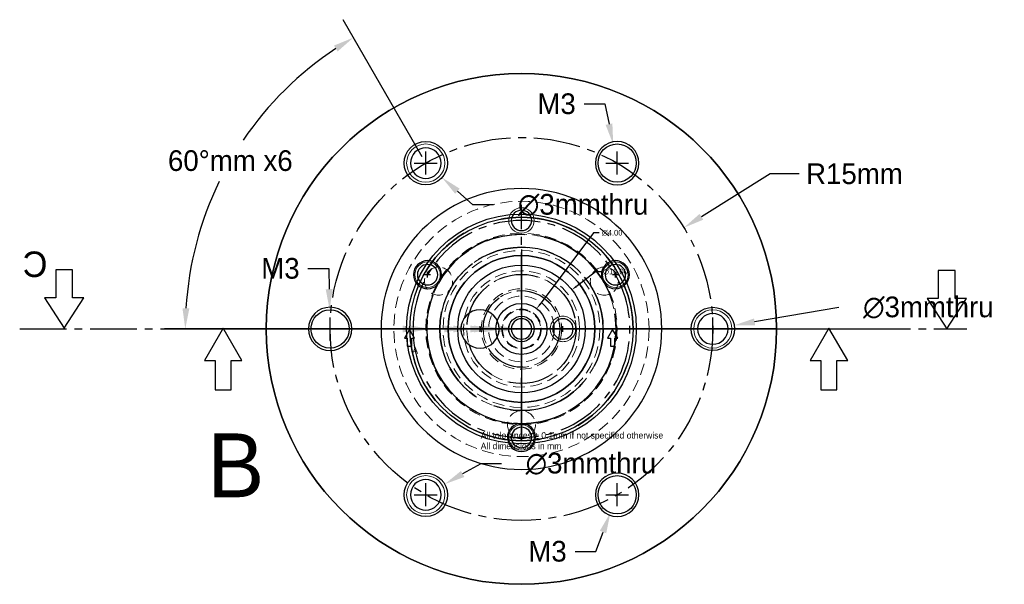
# Model space of a CAD drawing. Header units: inches. Extents: x 60.7 to 137.8, y -20 to 24.2.
import ezdxf

# ---------------------------------------------------------------- set-up
doc = ezdxf.new("R2010")
doc.units = ezdxf.units.IN
doc.header["$LTSCALE"] = 24.5
doc.header["$MEASUREMENT"] = 0
for name, pattern in [('CENTER2', [1.125, 0.75, -0.125, 0.125, -0.125]), ('HIDDEN', [0.375, 0.25, -0.125]), ('HIDDEN2', [0.1875, 0.125, -0.0625])]:
    doc.linetypes.add(name, pattern=pattern)
for name, color, linetype in [('core sect-HAT', 7, 'Continuous'), ('core sect-HID', 7, 'HIDDEN2'), ('core sect-VIS', 7, 'Continuous'), ('core top-DIM', 6, 'Continuous'), ('core top-HID', 7, 'HIDDEN2'), ('core top-SYM', 251, 'CENTER2'), ('core top-VIS', 7, 'Continuous'), ('x cover b-sym', 251, 'CENTER2'), ('x cover b-VIS', 7, 'Continuous'), ('x cover-HID', 7, 'HIDDEN2'), ('x cover-VIS', 7, 'Continuous'), ('x house b-HID', 7, 'HIDDEN'), ('x house b-SYM', 251, 'CENTER2'), ('x house b-VIS', 7, 'Continuous'), ('x house f-DIM', 6, 'Continuous'), ('x house f-HID', 7, 'HIDDEN2'), ('x house f-SYM', 251, 'CENTER2'), ('x house f-VIS', 7, 'Continuous'), ('x house s-HAT', 7, 'Continuous'), ('x house s-HID', 7, 'HIDDEN2'), ('x house s-SYM', 251, 'CENTER2'), ('x house s-VIS', 7, 'Continuous'), ('x house top-DIM', 6, 'Continuous'), ('x house top-HID', 7, 'HIDDEN2'), ('x house top-VIS', 7, 'Continuous'), ('y assy s-DIM', 6, 'Continuous'), ('y assy s-HAT', 7, 'Continuous'), ('y assy s-HID', 7, 'HIDDEN2'), ('y assy s-SYM', 251, 'CENTER2'), ('y assy s-VIS', 7, 'Continuous'), ('y assy top-DIM', 6, 'Continuous'), ('y assy top-SYM', 251, 'CENTER2'), ('y assy top-VIS', 7, 'Continuous')]:
    doc.layers.add(name, color=color, linetype=linetype)
doc.layers.add('y assy top-HID', color=7, linetype='HIDDEN2', lineweight=5)
doc.dimstyles.get("Standard").update_dxf_attribs({"dimscale": 2.45, "dimtxt": 0.18, "dimasz": 0.18, "dimexe": 0.18, "dimexo": 0.0625, "dimgap": 0.09, "dimtad": 0, "dimtih": 1, "dimtoh": 1, "dimzin": 0, "dimdsep": 46, "dimtxsty": 'Standard', "dimcen": 0.1, "dimadec": 0, "dimazin": 0, "dimtfac": 1, "dimtofl": 0, "dimtmove": 0, "dimatfit": 3, "dimfxl": 0, "dimtolj": 1, "dimtzin": 0, "dimarcsym": 0})
doc.dimstyles.new('Standard 2', dxfattribs={"dimscale": 9, "dimtxt": 0.18, "dimasz": 0.18, "dimexe": 0.18, "dimexo": 0.0625, "dimgap": 0.09, "dimtad": 0, "dimtih": 1, "dimtoh": 1, "dimdec": 0, "dimzin": 0, "dimdsep": 46, "dimtxsty": 'Standard', "dimcen": 0.1, "dimadec": 0, "dimazin": 0, "dimtfac": 1, "dimtdec": 0, "dimtofl": 0, "dimtmove": 0, "dimatfit": 3, "dimfxl": 0, "dimtolj": 1, "dimtzin": 0, "dimarcsym": 0})

# ---------------------------------------------------------------- blocks, each defined once
blk = doc.blocks.new('*D14')
at = {"layer": 'core top-DIM', "color": 0, "lineweight": -2}
for p, q in [((105.79, 4.483), (104.302, 3.331)), ((106.231, 4.483), (105.79, 4.483)), ((100, -0.245), (100, 0.245)), ((99.755, 0), (100.245, 0))]:
    blk.add_line(p, q, dxfattribs=at)
at = {"layer": 'core top-DIM', "color": 0}
blk.add_solid([(104.257, 3.389), (104.347, 3.273), (103.954, 3.061)], dxfattribs=at)
at = {"layer": 'Defpoints', "color": 0}
for p in [(103.954, 3.061), (96.046, -3.061)]:
    blk.add_point(p, dxfattribs=at)
at = {"layer": 'core top-DIM', "color": 0, "insert": (107.37, 4.483), "char_height": 0.441, "attachment_point": 5}
blk.add_mtext('\\A1;∅10.00', dxfattribs=at)
blk = doc.blocks.new('*D15')
at = {"layer": 'core top-DIM', "color": 0, "lineweight": -2}
for p, q in [((105.642, 7.526), (101.464, 1.953)), ((106.083, 7.526), (105.642, 7.526)), ((100, -0.245), (100, 0.245)), ((99.755, 0), (100.245, 0))]:
    blk.add_line(p, q, dxfattribs=at)
at = {"layer": 'core top-DIM', "color": 0}
blk.add_solid([(101.405, 1.997), (101.523, 1.909), (101.2, 1.6)], dxfattribs=at)
at = {"layer": 'Defpoints', "color": 0}
for p in [(101.2, 1.6), (98.8, -1.6)]:
    blk.add_point(p, dxfattribs=at)
at = {"layer": 'core top-DIM', "color": 0, "insert": (107.112, 7.526), "char_height": 0.441, "attachment_point": 5}
blk.add_mtext('\\A1;∅4.00', dxfattribs=at)
blk = doc.blocks.new('gefbwy')
at = {"color": 0, "linetype": 'ByBlock'}
blk.add_lwpolyline([(0, -2.2), (0.6, -2.2), (0.6, 0), (1.4, 0), (0, 2.4), (-1.4, 0), (-0.6, 0), (-0.6, -2.2)], close=True, dxfattribs=at)
blk = doc.blocks.new('*D34')
at = {"layer": 'Defpoints', "color": 0}
for p in [(112.731, 7.932), (100, 0)]:
    blk.add_point(p, dxfattribs=at)
at = {"layer": 'x house top-DIM', "color": 0, "lineweight": -2}
for p, q in [((119.498, 12.147), (114.106, 8.788)), ((121.778, 12.147), (119.498, 12.147)), ((100, -0.9), (100, 0.9)), ((99.1, 0), (100.9, 0))]:
    blk.add_line(p, q, dxfattribs=at)
at = {"layer": 'x house top-DIM', "color": 0}
blk.add_solid([(113.964, 9.017), (114.249, 8.559), (112.731, 7.932)], dxfattribs=at)
at = {"layer": 'x house top-DIM', "color": 0, "insert": (126.098, 12.147), "char_height": 1.62, "attachment_point": 5}
blk.add_mtext('\\A1;R15mm', dxfattribs=at)
blk = doc.blocks.new('*D35')
at = {"layer": 'Defpoints', "color": 0}
for p in [(79.814, 16.938), (92.5, 12.99), (85, 0), (100, 0)]:
    blk.add_point(p, dxfattribs=at)
at = {"layer": 'x house top-DIM', "color": 0, "lineweight": -2}
for p, q in [((92.219, 13.478), (86.015, 24.223)), ((84.438, 0), (72.029, 0))]:
    blk.add_line(p, q, dxfattribs=at)
for start, end in [(123.52301, 145.8419), (153.99041, 176.47699)]:
    blk.add_arc((100, 0), 26.351, start, end, dxfattribs=at)
at = {"layer": 'x house top-DIM', "color": 0}
for points in [[(85.305, 22.197), (85.589, 21.738), (86.825, 22.82)], [(73.969, 1.611), (73.429, 1.628), (73.649, 0)]]:
    blk.add_solid(points, dxfattribs=at)
at = {"layer": 'x house top-DIM', "color": 0, "insert": (77.18, 13.175), "char_height": 1.62, "attachment_point": 5}
blk.add_mtext('\\A1;60°mm x6', dxfattribs=at)
blk = doc.blocks.new('*D36')
at = {"layer": 'Defpoints', "color": 0}
for p in [(93.98, -12.155), (91.02, -13.826)]:
    blk.add_point(p, dxfattribs=at)
at = {"layer": 'x house top-DIM', "color": 0, "lineweight": -2}
for p, q in [((96.802, -10.562), (95.391, -11.358)), ((98.422, -10.562), (96.802, -10.562)), ((92.5, -13.89), (92.5, -12.09)), ((91.6, -12.99), (93.4, -12.99))]:
    blk.add_line(p, q, dxfattribs=at)
at = {"layer": 'x house top-DIM', "color": 0}
blk.add_solid([(95.258, -11.123), (95.524, -11.594), (93.98, -12.155)], dxfattribs=at)
at = {"layer": 'x house top-DIM', "color": 0, "insert": (105.442, -10.562), "char_height": 1.62, "attachment_point": 5}
blk.add_mtext('\\A1;∅3mmthru', dxfattribs=at)
blk = doc.blocks.new('*D37')
at = {"layer": 'Defpoints', "color": 0}
for p in [(116.676, 0.284), (113.324, -0.284)]:
    blk.add_point(p, dxfattribs=at)
at = {"layer": 'x house top-DIM', "color": 0, "lineweight": -2}
for p, q in [((124.874, 1.674), (118.273, 0.555)), ((115, -0.9), (115, 0.9)), ((114.1, 0), (115.9, 0))]:
    blk.add_line(p, q, dxfattribs=at)
at = {"layer": 'x house top-DIM', "color": 0}
blk.add_solid([(118.228, 0.821), (118.318, 0.289), (116.676, 0.284)], dxfattribs=at)
at = {"layer": 'x house top-DIM', "color": 0, "insert": (131.894, 1.674), "char_height": 1.62, "attachment_point": 5}
blk.add_mtext('\\A1;∅3mmthru', dxfattribs=at)
blk = doc.blocks.new('*D38')
at = {"layer": 'Defpoints', "color": 0}
for p in [(91.229, 14.119), (93.771, 11.862)]:
    blk.add_point(p, dxfattribs=at)
at = {"layer": 'x house top-DIM', "color": 0, "lineweight": -2}
for p, q in [((92.5, 12.09), (92.5, 13.89)), ((91.6, 12.99), (93.4, 12.99)), ((96.195, 9.711), (94.983, 10.787)), ((97.815, 9.711), (96.195, 9.711))]:
    blk.add_line(p, q, dxfattribs=at)
at = {"layer": 'x house top-DIM', "color": 0}
blk.add_solid([(95.162, 10.989), (94.804, 10.585), (93.771, 11.862)], dxfattribs=at)
at = {"layer": 'x house top-DIM', "color": 0, "insert": (104.835, 9.711), "char_height": 1.62, "attachment_point": 5}
blk.add_mtext('\\A1;∅3mmthru', dxfattribs=at)
blk = doc.blocks.new('*D39')
at = {"layer": 'Defpoints', "color": 0}
for p in [(84.965, 1.5), (85.035, -1.5)]:
    blk.add_point(p, dxfattribs=at)
at = {"layer": 'x house top-DIM', "color": 0, "lineweight": -2}
for p, q in [((83.268, 4.739), (84.888, 4.739)), ((84.888, 4.739), (84.926, 3.119)), ((85, -0.9), (85, 0.9)), ((84.1, 0), (85.9, 0))]:
    blk.add_line(p, q, dxfattribs=at)
at = {"layer": 'x house top-DIM', "color": 0}
blk.add_solid([(85.196, 3.126), (84.656, 3.113), (84.965, 1.5)], dxfattribs=at)
at = {"layer": 'x house top-DIM', "color": 0, "insert": (81.108, 4.739), "char_height": 1.62, "attachment_point": 5}
blk.add_mtext('\\A1;M3', dxfattribs=at)
blk = doc.blocks.new('*D40')
at = {"layer": 'Defpoints', "color": 0}
for p in [(108.031, -11.588), (106.969, -14.393)]:
    blk.add_point(p, dxfattribs=at)
at = {"layer": 'x house top-DIM', "color": 0, "lineweight": -2}
for p, q in [((107.5, -13.89), (107.5, -12.09)), ((106.6, -12.99), (108.4, -12.99)), ((105.821, -17.423), (106.395, -15.908)), ((104.201, -17.423), (105.821, -17.423))]:
    blk.add_line(p, q, dxfattribs=at)
at = {"layer": 'x house top-DIM', "color": 0}
blk.add_solid([(106.142, -15.812), (106.647, -16.004), (106.969, -14.393)], dxfattribs=at)
at = {"layer": 'x house top-DIM', "color": 0, "insert": (102.041, -17.423), "char_height": 1.62, "attachment_point": 5}
blk.add_mtext('\\A1;M3', dxfattribs=at)
blk = doc.blocks.new('*D41')
at = {"layer": 'Defpoints', "color": 0}
for p in [(107.193, 14.459), (107.807, 11.522)]:
    blk.add_point(p, dxfattribs=at)
at = {"layer": 'x house top-DIM', "color": 0, "lineweight": -2}
for p, q in [((104.91, 17.63), (106.53, 17.63)), ((106.53, 17.63), (106.861, 16.044)), ((107.5, 12.09), (107.5, 13.89)), ((106.6, 12.99), (108.4, 12.99))]:
    blk.add_line(p, q, dxfattribs=at)
at = {"layer": 'x house top-DIM', "color": 0}
blk.add_solid([(107.125, 16.1), (106.597, 15.989), (107.193, 14.459)], dxfattribs=at)
at = {"layer": 'x house top-DIM', "color": 0, "insert": (102.75, 17.63), "char_height": 1.62, "attachment_point": 5}
blk.add_mtext('\\A1;M3', dxfattribs=at)

msp = doc.modelspace()

# ---------------------------------------------------------------- hatches: boundary and pattern name
at = {"layer": 'core sect-HAT', "extrusion": (0, -1, 0)}
h = msp.add_hatch(dxfattribs=at)
h.set_pattern_fill('ANSI31', color=256, scale=2.45, angle=15, style=0)
h.set_pattern_definition([(60, (91.2715, 0), (-0.2652203, 0.153125), [])])
h.paths.add_polyline_path([(102, 98), (103, 97), (103, 80), (105, 80), (105, 97.278), (104.278, 98), (105, 98.723), (105, 100), (102, 100)])
h.paths.add_polyline_path([(97, 97), (98, 98), (98, 100), (95, 100), (95, 98.723), (95.722, 98), (95, 97.278), (95, 80), (97, 80)])
at = {"layer": 'x house f-VIS', "extrusion": (0, -1, 0)}
h = msp.add_hatch(dxfattribs=at)
h.set_pattern_fill('ANSI31', color=256, scale=4, style=0)
h.paths.add_polyline_path([(103.049, 52), (103.049, 52.301), (103.466, 52.777), (103.526, 53.194), (103.526, 53.789), (103.049, 54.325), (102.811, 55.099), (102.871, 55.754), (103.228, 56.825), (103.228, 57.718), (103.109, 58.73), (102.454, 59.147), (101.203, 59.385), (99.059, 59.385), (98.166, 58.968), (97.57, 58.314), (97.451, 57.837), (97.57, 57.361), (97.868, 56.408), (97.868, 55.932), (97.69, 55.456), (97.392, 54.98), (97.154, 53.968), (97.094, 53.61), (97.094, 52.896), (97.213, 52.301), (97.213, 52), (99.2, 52), (99.2, 57), (100, 58), (100.8, 57), (100.8, 52)])
at = {"layer": 'x house s-HAT', "extrusion": (-6.14643e-17, -1, -6.72082e-31)}
h = msp.add_hatch(dxfattribs=at)
h.set_pattern_fill('ANSI31', color=256, scale=4, style=0)
h.paths.add_polyline_path([(83.5, 52), (83.5, 60), (80, 60), (80, 52)])
h.paths.add_polyline_path([(106.399, 97.69), (105.75, 97.041), (105.75, 52), (113.3, 52), (113.3, 60), (108.75, 60), (108.75, 93.671), (107.421, 95), (108.75, 96.329), (108.75, 100), (105.75, 100), (105.75, 98.339)])
h.paths.add_polyline_path([(116.7, 60), (116.7, 52), (120, 52), (120, 60)])
h.paths.add_polyline_path([(94.25, 97.041), (93.601, 97.69), (94.25, 98.339), (94.25, 100), (91.25, 100), (91.25, 96.329), (92.579, 95), (91.25, 93.671), (91.25, 60), (86.5, 60), (86.5, 52), (94.25, 52)])
at = {"layer": 'x house s-HAT', "extrusion": (0, -1, 0)}
h = msp.add_hatch(dxfattribs=at)
h.set_pattern_fill('ANSI31', color=256, scale=4, style=0)
h.paths.add_polyline_path([(86.194, 60), (86.5, 60), (86.5, 52), (86.194, 52)])
h.paths.add_polyline_path([(83.8, 52), (83.8, 60), (83.5, 60), (83.5, 52)])
at = {"layer": 'y assy s-HAT', "extrusion": (-4.00288e-16, -1, 2.56567e-30)}
h = msp.add_hatch(dxfattribs=at)
h.set_pattern_fill('ANSI31', color=256, scale=4, style=0)
h.set_pattern_definition([(45, (74.98975, 1e-43), (-0.3535534, 0.3535534), [])])
h.paths.add_polyline_path([(93.601, 97.69), (94.25, 98.339), (94.25, 100), (91.25, 100), (91.25, 96.329), (92.579, 95), (91.25, 93.671), (91.25, 60), (86.5, 60), (86.5, 52), (94.25, 52), (94.25, 97.041)])
h.paths.add_polyline_path([(105.75, 98.339), (106.399, 97.69), (105.75, 97.041), (105.75, 52), (113.3, 52), (113.3, 60), (108.75, 60), (108.75, 93.671), (107.421, 95), (108.75, 96.329), (108.75, 100), (105.75, 100)])
h.paths.add_polyline_path([(116.7, 60), (116.7, 52), (120, 52), (120, 60)])
h.paths.add_polyline_path([(80, 60), (80, 52), (83.5, 52), (83.5, 60)])
h = msp.add_hatch(dxfattribs=at)
h.set_pattern_fill('ANSI31', color=256, scale=4, angle=90, style=0)
h.set_pattern_definition([(135, (74.98975, 1e-43), (-0.3535534, -0.3535534), [])])
h.paths.add_polyline_path([(95.25, 50), (89, 50), (89, 45), (95.25, 45)])
h.paths.add_polyline_path([(98.25, 50), (98.25, 45), (99, 45), (99, 50)])
h.paths.add_polyline_path([(101, 50), (101, 45), (102.25, 45), (102.25, 50)])
h.paths.add_polyline_path([(111, 50), (104.25, 50), (104.25, 45), (111, 45)])
h = msp.add_hatch(dxfattribs=at)
h.set_pattern_fill('ANSI31', color=256, scale=2.45, angle=15, style=0)
h.set_pattern_definition([(60, (74.98975, 1e-43), (-0.2652203, 0.153125), [])])
h.paths.add_polyline_path([(98, 98), (98, 100), (95, 100), (95, 98.723), (95.722, 98), (95, 97.278), (95, 80), (97, 80), (97, 97)])
h.paths.add_polyline_path([(102, 100), (102, 98), (103, 97), (103, 80), (105, 80), (105, 97.278), (104.278, 98), (105, 98.723), (105, 100)])
h = msp.add_hatch(dxfattribs=at)
h.set_pattern_fill('ANSI31', color=256, scale=2.45, angle=60, style=0)
h.set_pattern_definition([(105, (74.98975, 1e-43), (-0.2958148, -0.0792633), [])])
h.paths.add_polyline_path([(97, 80), (95, 80), (95, 60), (98, 60), (98, 62), (97, 63)])
h.paths.add_polyline_path([(105, 80), (103, 80), (103, 63), (102, 62), (102, 60), (105, 60)])
h = msp.add_hatch(color=2, dxfattribs=at)
h.paths.add_polyline_path([(97, 82), (98.5, 82), (98.5, 96), (97, 96)])
h.paths.add_polyline_path([(101.5, 82), (103, 82), (103, 96), (101.5, 96)])
h.paths.add_polyline_path([(103, 78), (101.5, 78), (101.5, 64), (103, 64)])
h.paths.add_polyline_path([(98.5, 78), (97, 78), (97, 64), (98.5, 64)], flags=0)
h.paths.add_polyline_path([(98.5, 78), (97, 78), (97, 64), (98.5, 64)], flags=0)
h.paths.add_polyline_path([(98.5, 78), (97, 78), (97, 64), (98.5, 64)], flags=0)
h.paths.add_polyline_path([(98.5, 78), (97, 78), (97, 64), (98.5, 64)], flags=0)
h.paths.add_polyline_path([(98.5, 78), (97, 78), (97, 64), (98.5, 64)], flags=0)
h.paths.add_polyline_path([(98.5, 78), (97, 78), (97, 64), (98.5, 64)], flags=0)
h.paths.add_polyline_path([(98.5, 78), (97, 78), (97, 64), (98.5, 64)])
h.paths.add_polyline_path([(98.5, 78), (97, 78), (97, 64), (98.5, 64)], flags=16)
h.paths.add_polyline_path([(98.5, 78), (97, 78), (97, 64), (98.5, 64)], flags=0)
h.paths.add_polyline_path([(98.5, 78), (97, 78), (97, 64), (98.5, 64)], flags=0)
h.paths.add_polyline_path([(98.5, 78), (97, 78), (97, 64), (98.5, 64)], flags=0)
h.paths.add_polyline_path([(98.5, 78), (97, 78), (97, 64), (98.5, 64)], flags=0)
h.paths.add_polyline_path([(98.5, 78), (97, 78), (97, 64), (98.5, 64)], flags=0)
h.paths.add_polyline_path([(98.5, 78), (97, 78), (97, 64), (98.5, 64)], flags=0)
edge = h.paths.add_edge_path()
edge.add_line((97, 80), (97, 97))
h = msp.add_hatch(dxfattribs=at)
h.set_pattern_fill('ANSI37', color=246, scale=2, style=0)
h.set_pattern_definition([(45, (74.98975, 1e-43), (-0.1767767, 0.1767767), []), (135, (74.98975, 1e-43), (-0.1767767, -0.1767767), [])])
edge = h.paths.add_edge_path()
edge.add_arc((101.782, 80), 0.793, 0, 360)
edge = h.paths.add_edge_path()
edge.add_arc((98.218, 80), 0.793, 0, 360)
h = msp.add_hatch(dxfattribs=at)
h.set_pattern_fill('HONEY', color=22, style=0)
h.set_pattern_definition([(9e-60, (74.98975, 1e-43), (0.1875, 0.10825317), [0.125, -0.25]), (120, (74.98975, 1e-43), (-0.1875, 0.10825318), [0.125, -0.25]), (60, (74.98975, 1e-43), (4e-10, 0.21650635), [-0.25, 0.125])])
h.paths.add_polyline_path([(99, 100), (99, 98), (98, 98), (98, 100)])
h.paths.add_polyline_path([(101, 100), (101, 98), (102, 98), (102, 100)])

# ---------------------------------------------------------------- linework, layer by layer
at = {"layer": 'core sect-HID'}
for p, q in [((95, 0, 97.278), (105, 0, 97.278)), ((105, 0, 98.723), (95, 0, 98.723)), ((104.278, 0, 98), (95.722, 0, 98))]:
    msp.add_line(p, q, dxfattribs=at)
at = {"layer": 'core sect-VIS'}
for p, q in [((98, 0, 100), (95, 0, 100)), ((95, 0, 100), (95, 0, 98.723)), ((95, 0, 98.723), (95.722, 0, 98)), ((95.722, 0, 98), (95, 0, 97.278)), ((95, 0, 97.278), (95, 0, 80)), ((95, 0, 80), (97, 0, 80)), ((97, 0, 97), (98, 0, 98)), ((97, 0, 80), (97, 0, 97)), ((103, 0, 80), (97, 0, 80)), ((103, 0, 97), (97, 0, 97)), ((98, 0, 98), (98, 0, 100)), ((102, 0, 98), (98, 0, 98)), ((102, 0, 100), (98, 0, 100)), ((102, 0, 98), (103, 0, 97)), ((105, 0, 100), (102, 0, 100)), ((102, 0, 100), (102, 0, 98)), ((103, 0, 97), (103, 0, 80)), ((103, 0, 80), (105, 0, 80)), ((105, 0, 97.278), (104.278, 0, 98)), ((104.278, 0, 98), (105, 0, 98.723)), ((105, 0, 80), (105, 0, 97.278)), ((105, 0, 98.723), (105, 0, 100))]:
    msp.add_line(p, q, dxfattribs=at)
at = {"layer": 'core top-HID'}
for radius in [4.278, 3]:
    msp.add_circle((100, 0), radius, dxfattribs=at)
at = {"layer": 'core top-SYM', "ltscale": 0.2}
for p, q in [((100, 6.219), (100, -7.091)), ((89.93, 0), (109.007, 0))]:
    msp.add_line(p, q, dxfattribs=at)
at = {"layer": 'core top-VIS'}
for radius in [5, 2]:
    msp.add_circle((100, 0), radius, dxfattribs=at)
at = {"layer": 'x cover b-sym', "ltscale": 0.2, "extrusion": (0, 0, -1)}
for p, q in [((100, -8.72), (100, 9.733)), ((105.737, 0, 50), (94.111, 0, 50))]:
    msp.add_line(p, q, dxfattribs=at)
at = {"layer": 'x cover b-sym', "extrusion": (0, 0, -1)}
for p, q in [((92.859, 4.25), (92.418, 4.25)), ((92.639, 4.03), (92.639, 4.47)), ((107.582, 4.25), (107.141, 4.25)), ((107.361, 4.03), (107.361, 4.47)), ((96.971, 0, 50), (96.529, 0, 50)), ((96.75, -0.22, 50), (96.75, 0.221, 50)), ((100.221, 0, 50), (99.779, 0, 50)), ((100, -0.22, 50), (100, 0.221, 50)), ((103.471, 0, 50), (103.029, 0, 50)), ((103.25, -0.22, 50), (103.25, 0.221, 50)), ((100, -8.72), (100, -8.279)), ((100.221, -8.5), (99.779, -8.5))]:
    msp.add_line(p, q, dxfattribs=at)
at = {"layer": 'x cover b-sym', "ltscale": 0.2, "extrusion": (0, 0, -1)}
msp.add_circle((-100, 0), 8.5, dxfattribs=at)
at = {"layer": 'x cover b-VIS', "extrusion": (0, 0, -1)}
for centre, radius in [((-100, 0), 11), ((-100, 8.5), 0.8), ((-92.639, 4.25), 1.1), ((-107.361, 4.25), 1.1), ((-96.75, 0), 1.5), ((-100, 0), 0.8), ((-103.25, 0), 0.8), ((-100, -8.5), 1.1)]:
    msp.add_circle(centre, radius, dxfattribs=at)
at = {"layer": 'x cover b-VIS', "lineweight": 13, "extrusion": (0, 0, -1)}
for centre in [(-100, 8.5), (-100, 0), (-103.25, 0)]:
    msp.add_circle(centre, 1, dxfattribs=at)
at = {"layer": 'x cover-HID'}
for p, q in [((91.539, 0, 45), (91.539, 0, 50)), ((93.739, 0, 45), (93.739, 0, 50)), ((95.75, 0, 50), (95.75, 0, 45)), ((97.75, 0, 50), (97.75, 0, 45)), ((98.9, 0, 45), (98.9, 0, 50)), ((99, 0, 50), (99, 0, 45)), ((101, 0, 50), (101, 0, 45)), ((101.1, 0, 45), (101.1, 0, 50)), ((101.75, 0, 50), (101.75, 0, 45)), ((104.75, 0, 50), (104.75, 0, 45)), ((106.261, 0, 45), (106.261, 0, 50)), ((108.461, 0, 45), (108.461, 0, 50))]:
    msp.add_line(p, q, dxfattribs=at)
at = {"layer": 'x cover-VIS'}
for p, q in [((89, 0, 45), (111, 0, 45)), ((111, 0, 50), (89, 0, 50)), ((89, 0, 50), (89, 0, 45)), ((111, 0, 50), (111, 0, 45))]:
    msp.add_line(p, q, dxfattribs=at)
at = {"layer": 'x house b-HID', "extrusion": (0, 0, -1)}
for radius in [8.75, 7.421, 6.399]:
    msp.add_circle((-100, 0), radius, dxfattribs=at)
at = {"layer": 'x house b-SYM', "ltscale": 0.2}
for p, q in [((100, 3.991), (100, -8.5)), ((60.67, 0), (134.917, 0))]:
    msp.add_line(p, q, dxfattribs=at)
msp.add_circle((100, 0), 15, dxfattribs=at)
at = {"layer": 'x house b-SYM', "ltscale": 0.2, "extrusion": (0, 0, -1)}
msp.add_circle((-100, 0), 8.5, dxfattribs=at)
at = {"layer": 'x house b-VIS', "extrusion": (0, 0, -1)}
for centre, radius in [((-100, 0), 20), ((-107.5, 12.99), 1.7), ((-92.5, 12.99), 1.2), ((-100, 0), 5.75), ((-85, 0), 1.7), ((-115, 0), 1.2), ((-107.5, -12.99), 1.7), ((-92.5, -12.99), 1.2)]:
    msp.add_circle(centre, radius, dxfattribs=at)
at = {"layer": 'x house b-VIS', "lineweight": 13, "extrusion": (0, 0, -1)}
for centre, radius in [((-92.5, 12.99), 1.5), ((-92.639, 4.25), 1), ((-107.361, 4.25), 1), ((-115, 0), 1.5), ((-100, -8.5), 1), ((-92.5, -12.99), 1.5)]:
    msp.add_circle(centre, radius, dxfattribs=at)
at = {"layer": 'x house b-VIS', "lineweight": 25, "extrusion": (0, 0, -1)}
for centre in [(-92.639, 4.25), (-107.361, 4.25), (-100, -8.5)]:
    msp.add_circle(centre, 0.8, dxfattribs=at)
at = {"layer": 'x house f-HID'}
for p, q in [((83.5, 0, 60), (83.5, 0, 52)), ((83.803, 0, 60), (83.803, 0, 52)), ((86.196, 0, 60), (86.196, 0, 52)), ((86.5, 0, 60), (86.5, 0, 52)), ((90.8, 0, 52), (90.8, 0, 60)), ((93.439, 0, 57), (91.839, 0, 57)), ((92.639, 0, 58), (91.839, 0, 57)), ((91.839, 0, 52), (91.839, 0, 57)), ((92.639, 0, 58), (93.439, 0, 57)), ((93.439, 0, 52), (93.439, 0, 57)), ((93.601, 0, 97.69), (106.399, 0, 97.69)), ((94.25, 0, 98.339), (93.601, 0, 97.69)), ((94.25, 0, 97.041), (93.601, 0, 97.69)), ((94.2, 0, 52), (94.2, 0, 60)), ((94.25, 0, 97.041), (105.75, 0, 97.041)), ((105.75, 0, 98.339), (94.25, 0, 98.339)), ((94.25, 0, 52), (94.25, 0, 97.041)), ((94.25, 0, 98.339), (94.25, 0, 100)), ((105.75, 0, 52), (105.75, 0, 97.041)), ((105.75, 0, 98.339), (105.75, 0, 100)), ((105.75, 0, 98.339), (106.399, 0, 97.69)), ((105.75, 0, 97.041), (106.399, 0, 97.69)), ((106, 0, 60), (106, 0, 52)), ((106.3, 0, 60), (106.3, 0, 52)), ((108.161, 0, 57), (106.561, 0, 57)), ((107.361, 0, 58), (106.561, 0, 57)), ((106.561, 0, 52), (106.561, 0, 57)), ((107.361, 0, 58), (108.161, 0, 57)), ((108.161, 0, 52), (108.161, 0, 57)), ((108.696, 0, 60), (108.696, 0, 52)), ((109, 0, 60), (109, 0, 52)), ((113.3, 0, 52), (113.3, 0, 60)), ((116.7, 0, 52), (116.7, 0, 60))]:
    msp.add_line(p, q, dxfattribs=at)
at = {"layer": 'x house f-HID', "lineweight": -3, "extrusion": (0, -1, 0)}
for points in [[(93.639, 52), (93.639, 56), (91.639, 56), (91.639, 52)], [(108.361, 52), (108.361, 56), (106.361, 56), (106.361, 52)]]:
    msp.add_lwpolyline(points, dxfattribs=at)
at = {"layer": 'x house f-SYM', "ltscale": 0.5, "extrusion": (0, -1, 0)}
msp.add_line((100, 0, 60.387), (100, 0, 101.271), dxfattribs=at)
at = {"layer": 'x house f-VIS'}
for p, q in [((80, 0, 52), (120, 0, 52)), ((80, 0, 60), (120, 0, 60)), ((80, 0, 52), (80, 0, 60)), ((91.25, 0, 100), (108.75, 0, 100)), ((108.75, 0, 93.671), (91.25, 0, 93.671)), ((91.25, 0, 96.329), (108.75, 0, 96.329)), ((91.25, 0, 60), (91.25, 0, 93.671)), ((91.25, 0, 96.329), (91.25, 0, 100)), ((92.579, 0, 95), (91.25, 0, 93.671)), ((92.579, 0, 95), (91.25, 0, 96.329)), ((92.579, 0, 95), (107.421, 0, 95)), ((100.8, 0, 57), (99.2, 0, 57)), ((100, 0, 58), (99.2, 0, 57)), ((99.2, 0, 52), (99.2, 0, 57)), ((100, 0, 58), (100.8, 0, 57)), ((100.8, 0, 52), (100.8, 0, 57)), ((107.421, 0, 95), (108.75, 0, 93.671)), ((107.421, 0, 95), (108.75, 0, 96.329)), ((108.75, 0, 60), (108.75, 0, 93.671)), ((108.75, 0, 96.329), (108.75, 0, 100)), ((120, 0, 52), (120, 0, 60))]:
    msp.add_line(p, q, dxfattribs=at)
at = {"layer": 'x house f-VIS', "extrusion": (0, -1, 0)}
for p, q in [((99.2, 0, 52), (97.213, 0, 52)), ((100.8, 0, 52), (103.049, 0, 52))]:
    msp.add_line(p, q, dxfattribs=at)
msp.add_lwpolyline([(103.049, 52), (103.049, 52.301), (103.466, 52.777), (103.526, 53.194), (103.526, 53.789), (103.049, 54.325), (102.811, 55.099), (102.871, 55.754), (103.228, 56.825), (103.228, 57.718), (103.109, 58.73), (102.454, 59.147), (101.203, 59.385), (99.059, 59.385), (98.166, 58.968), (97.57, 58.314), (97.451, 57.837), (97.57, 57.361), (97.868, 56.408), (97.868, 55.932), (97.69, 55.456), (97.392, 54.98), (97.154, 53.968), (97.094, 53.61), (97.094, 52.896), (97.213, 52.301), (97.213, 52)], dxfattribs=at)
at = {"layer": 'x house f-VIS', "lineweight": 13, "extrusion": (0, -1, 0)}
msp.add_lwpolyline([(101, 52), (101, 56), (99, 56), (99, 52)], dxfattribs=at)
at = {"layer": 'x house s-HAT', "extrusion": (0, -1, 0)}
for p, q in [((83.5, 0, 60), (83.8, 0, 60)), ((83.8, 0, 52), (83.5, 0, 52)), ((86.194, 0, 60), (86.5, 0, 60)), ((86.5, 0, 52), (86.194, 0, 52))]:
    msp.add_line(p, q, dxfattribs=at)
at = {"layer": 'x house s-HID'}
for p, q in [((90.8, 0, 52), (90.8, 0, 60)), ((108.75, 0, 60), (91.25, 0, 60)), ((91.25, 0, 93.671), (108.75, 0, 93.671)), ((108.75, 0, 96.329), (91.25, 0, 96.329)), ((107.421, 0, 95), (92.579, 0, 95)), ((94.2, 0, 52), (94.2, 0, 60)), ((106, 0, 60), (106, 0, 52)), ((109, 0, 60), (109, 0, 52))]:
    msp.add_line(p, q, dxfattribs=at)
at = {"layer": 'x house s-SYM', "ltscale": 0.2, "extrusion": (0, -1, 0)}
for p, q in [((85, 0, 61.984), (85, 0, 49.359)), ((115, 0, 61.761), (115, 0, 49.18))]:
    msp.add_line(p, q, dxfattribs=at)
at = {"layer": 'x house s-SYM', "ltscale": 0.5, "extrusion": (0, -1, 0)}
msp.add_line((100, 0, 49.669), (100, 0, 103.922), dxfattribs=at)
at = {"layer": 'x house s-VIS'}
for p, q in [((83.5, 0, 60), (80, 0, 60)), ((80, 0, 60), (80, 0, 52)), ((80, 0, 52), (83.5, 0, 52)), ((83.5, 0, 60), (86.5, 0, 60)), ((86.5, 0, 52), (83.5, 0, 52)), ((83.8, 0, 52), (83.8, 0, 60)), ((86.194, 0, 60), (86.194, 0, 52)), ((91.25, 0, 60), (86.5, 0, 60)), ((86.5, 0, 52), (94.25, 0, 52)), ((94.25, 0, 100), (91.25, 0, 100)), ((91.25, 0, 100), (91.25, 0, 96.329)), ((91.25, 0, 96.329), (92.579, 0, 95)), ((92.579, 0, 95), (91.25, 0, 93.671)), ((91.25, 0, 93.671), (91.25, 0, 60)), ((94.25, 0, 97.041), (93.601, 0, 97.69)), ((93.601, 0, 97.69), (94.25, 0, 98.339)), ((106.399, 0, 97.69), (93.601, 0, 97.69)), ((94.25, 0, 98.339), (94.25, 0, 100)), ((94.25, 0, 52), (94.25, 0, 97.041)), ((105.75, 0, 97.041), (94.25, 0, 97.041)), ((105.75, 0, 52), (94.25, 0, 52)), ((94.25, 0, 98.339), (105.75, 0, 98.339)), ((105.75, 0, 100), (94.25, 0, 100)), ((106.399, 0, 97.69), (105.75, 0, 97.041)), ((105.75, 0, 97.041), (105.75, 0, 52)), ((105.75, 0, 52), (113.3, 0, 52)), ((108.75, 0, 100), (105.75, 0, 100)), ((105.75, 0, 100), (105.75, 0, 98.339)), ((105.75, 0, 98.339), (106.399, 0, 97.69)), ((108.75, 0, 93.671), (107.421, 0, 95)), ((107.421, 0, 95), (108.75, 0, 96.329)), ((113.3, 0, 60), (108.75, 0, 60)), ((108.75, 0, 60), (108.75, 0, 93.671)), ((108.75, 0, 96.329), (108.75, 0, 100)), ((113.3, 0, 52), (113.3, 0, 60)), ((113.3, 0, 60), (116.7, 0, 60)), ((116.7, 0, 52), (113.3, 0, 52)), ((116.7, 0, 60), (116.7, 0, 52)), ((116.7, 0, 52), (120, 0, 52)), ((120, 0, 60), (116.7, 0, 60)), ((120, 0, 52), (120, 0, 60))]:
    msp.add_line(p, q, dxfattribs=at)
at = {"layer": 'x house s-VIS', "lineweight": 13}
for p, q in [((83.5, 0, 52), (83.5, 0, 60)), ((86.5, 0, 60), (86.5, 0, 52))]:
    msp.add_line(p, q, dxfattribs=at)
at = {"layer": 'x house top-DIM'}
for p, q in [((99.51, 0), (100.49, 0)), ((100, -0.49), (100, 0.49))]:
    msp.add_line(p, q, dxfattribs=at)
at = {"layer": 'x house top-HID'}
for radius in [7.421, 6.399]:
    msp.add_circle((100, 0), radius, dxfattribs=at)
at = {"layer": 'x house top-VIS'}
for centre, radius in [((100, 0), 20), ((92.5, 12.99), 1.7), ((107.5, 12.99), 1.5), ((100, 0), 8.75), ((100, 0), 5.75), ((115, 0), 1.7), ((85, 0), 1.5), ((92.5, -12.99), 1.7), ((107.5, -12.99), 1.5)]:
    msp.add_circle(centre, radius, dxfattribs=at)
at = {"layer": 'y assy s-HAT', "extrusion": (-4.00288e-16, -1, 2.56567e-30)}
for p, q in [((93.896, 0, 97.395), (94.25, 0, 97.755)), ((95.133, 0, 98.589), (94.992, 0, 98.341)), ((95.357, 0, 98.365), (94.997, 0, 97.765)), ((95.197, 0, 97.475), (95.582, 0, 98.141)), ((97, 0, 78), (97, 0, 64)), ((97, 0, 96), (98.5, 0, 82)), ((99, 0, 100), (99, 0, 98)), ((101, 0, 100), (101, 0, 98)), ((103, 0, 64), (103, 0, 78)), ((103, 0, 82), (103, 0, 96)), ((104.428, 0, 98.15), (104.318, 0, 97.96)), ((104.542, 0, 97.736), (104.985, 0, 98.532)), ((104.766, 0, 97.512), (104.991, 0, 97.923)), ((105.952, 0, 98.137), (105.747, 0, 97.935)), ((106.305, 0, 97.783), (105.759, 0, 97.234))]:
    msp.add_line(p, q, dxfattribs=at)
for points in [[(98.5, 96), (97, 82)], [(98.5, 64), (97, 78), (98.5, 78), (97, 64)], [(101.5, 82), (103, 96), (101.5, 96), (103, 82)], [(101.5, 64), (103, 78), (101.5, 78), (103, 64)]]:
    msp.add_lwpolyline(points, dxfattribs=at)
at = {"layer": 'y assy s-HID'}
for p, q in [((90.8, 0, 52), (90.8, 0, 60)), ((95, 0, 60), (91.25, 0, 60)), ((91.25, 0, 93.671), (108.75, 0, 93.671)), ((108.75, 0, 96.329), (91.25, 0, 96.329)), ((108.171, 0, 95.75), (91.829, 0, 95.75)), ((91.829, 0, 94.25), (108.171, 0, 94.25)), ((92.405, 0, 45), (92.405, 0, 50)), ((107.421, 0, 95), (92.579, 0, 95)), ((106.142, 0, 97.69), (93.858, 0, 97.69)), ((94.2, 0, 52), (94.2, 0, 60)), ((94.25, 0, 98.339), (105.75, 0, 98.339)), ((105.602, 0, 97.041), (94.398, 0, 97.041)), ((94.605, 0, 45), (94.605, 0, 50)), ((95, 0, 97.278), (105, 0, 97.278)), ((105, 0, 98.723), (95, 0, 98.723)), ((95, 0, 97), (97, 0, 97)), ((104.877, 0, 98.6), (95.123, 0, 98.6)), ((104.278, 0, 98), (95.722, 0, 98)), ((102.575, 0, 80), (97.425, 0, 80)), ((102.575, 0, 97), (97.425, 0, 97)), ((102.575, 0, 80), (97.425, 0, 80)), ((102.35, 0, 82.125), (97.65, 0, 82.125)), ((97.65, 0, 80.525), (102.35, 0, 80.525)), ((102.35, 0, 79.475), (97.65, 0, 79.475)), ((97.65, 0, 77.875), (102.35, 0, 77.875)), ((101.782, 0, 80.793), (98.218, 0, 80.793)), ((98.218, 0, 79.207), (101.782, 0, 79.207)), ((101, 0, 96), (99, 0, 96)), ((101, 0, 82), (99, 0, 82)), ((101, 0, 78), (99, 0, 78)), ((101, 0, 64), (99, 0, 64)), ((101, 0, 98), (99, 0, 98)), ((101, 0, 62), (99, 0, 62)), ((101, 0, 63), (99, 0, 63)), ((101, 0, 97.793), (99, 0, 97.793)), ((99, 0, 96.207), (101, 0, 96.207)), ((103, 0, 97), (105, 0, 97)), ((108.75, 0, 60), (105, 0, 60)), ((105.395, 0, 45), (105.395, 0, 50)), ((106, 0, 60), (106, 0, 52)), ((107.595, 0, 45), (107.595, 0, 50)), ((109, 0, 60), (109, 0, 52))]:
    msp.add_line(p, q, dxfattribs=at)
at = {"layer": 'y assy s-SYM', "ltscale": 0.2, "extrusion": (-4.00288e-16, -1, 2.56567e-30)}
for p, q in [((85, 0, 62.449), (85, 0, 50.739)), ((96.75, 0, 51.311), (96.75, 0, 42.947)), ((100, 0, 55.931), (100.036, 0, 101.65)), ((100, 0, 51.415), (100, 0, 43.126)), ((103.25, 0, 42.947), (103.25, 0, 51.505)), ((115, 0, 62.627), (115, 0, 50.581))]:
    msp.add_line(p, q, dxfattribs=at)
at = {"layer": 'y assy s-VIS'}
for p, q in [((83.5, 0, 60), (80, 0, 60)), ((80, 0, 60), (80, 0, 52)), ((80, 0, 52), (83.5, 0, 52)), ((83.5, 0, 52), (83.5, 0, 60)), ((83.5, 0, 60), (86.5, 0, 60)), ((86.5, 0, 52), (83.5, 0, 52)), ((91.25, 0, 60), (86.5, 0, 60)), ((86.5, 0, 60), (86.5, 0, 52)), ((86.5, 0, 52), (94.25, 0, 52)), ((89, 0, 50), (89, 0, 45)), ((89, 0, 45), (95.25, 0, 45)), ((95.25, 0, 50), (89, 0, 50)), ((94.25, 0, 100), (91.25, 0, 100)), ((91.25, 0, 100), (91.25, 0, 96.329)), ((91.25, 0, 96.329), (92.579, 0, 95)), ((92.579, 0, 95), (91.25, 0, 93.671)), ((91.25, 0, 93.671), (91.25, 0, 60)), ((94.249, 0, 97.041), (94.25, 0, 98.339)), ((94.25, 0, 98.339), (94.25, 0, 100)), ((94.25, 0, 52), (94.25, 0, 97.041)), ((105.75, 0, 52), (94.25, 0, 52)), ((95, 0, 100), (94.25, 0, 100)), ((98, 0, 100), (95, 0, 100)), ((95, 0, 100), (95, 0, 98.723)), ((95, 0, 98.723), (95, 0, 97.278)), ((95, 0, 97.278), (95, 0, 80)), ((95, 0, 80), (97, 0, 80)), ((97, 0, 80), (95, 0, 80)), ((95, 0, 80), (95, 0, 60)), ((95, 0, 60), (98, 0, 60)), ((95.25, 0, 45), (95.25, 0, 50)), ((95.25, 0, 50), (98.25, 0, 50)), ((98.25, 0, 45), (95.25, 0, 45)), ((98.5, 0, 96), (97, 0, 96)), ((97, 0, 96), (97, 0, 82)), ((97, 0, 82), (98.5, 0, 82)), ((98.5, 0, 78), (97, 0, 78)), ((97, 0, 78), (97, 0, 64)), ((97, 0, 64), (98.5, 0, 64)), ((97, 0, 97), (98, 0, 98)), ((97, 0, 80), (97, 0, 97)), ((97.425, 0, 80), (97, 0, 80)), ((99, 0, 97), (97, 0, 97)), ((98, 0, 62), (97, 0, 63)), ((97, 0, 63), (97, 0, 80)), ((99, 0, 63), (97, 0, 63)), ((97.425, 0, 80), (97, 0, 80)), ((98, 0, 98), (98, 0, 100)), ((99, 0, 98), (98, 0, 98)), ((99, 0, 100), (98, 0, 100)), ((98, 0, 60), (98, 0, 62)), ((99, 0, 60), (98, 0, 60)), ((99, 0, 62), (98, 0, 62)), ((99, 0, 50), (98.25, 0, 50)), ((98.25, 0, 50), (98.25, 0, 45)), ((98.25, 0, 45), (99, 0, 45)), ((98.5, 0, 82), (98.5, 0, 96)), ((99, 0, 96), (98.5, 0, 96)), ((99, 0, 82), (98.5, 0, 82)), ((98.5, 0, 64), (98.5, 0, 78)), ((99, 0, 78), (98.5, 0, 78)), ((99, 0, 64), (98.5, 0, 64)), ((99, 0, 45), (99, 0, 50)), ((101, 0, 45), (99, 0, 45)), ((99, 0, 50), (101, 0, 50)), ((99, 0, 60), (101, 0, 60)), ((101, 0, 100), (99, 0, 100)), ((99, 0, 100), (99, 0, 60)), ((101.5, 0, 96), (101, 0, 96)), ((101.5, 0, 82), (101, 0, 82)), ((101.5, 0, 78), (101, 0, 78)), ((101.5, 0, 64), (101, 0, 64)), ((103, 0, 97), (101, 0, 97)), ((102, 0, 98), (101, 0, 98)), ((102, 0, 100), (101, 0, 100)), ((102.25, 0, 50), (101, 0, 50)), ((101, 0, 50), (101, 0, 45)), ((101, 0, 45), (102.25, 0, 45)), ((101, 0, 60), (101, 0, 100)), ((102, 0, 60), (101, 0, 60)), ((102, 0, 62), (101, 0, 62)), ((103, 0, 63), (101, 0, 63)), ((101.5, 0, 96), (101.5, 0, 82)), ((101.5, 0, 82), (103, 0, 82)), ((103, 0, 96), (101.5, 0, 96)), ((101.5, 0, 78), (101.5, 0, 64)), ((101.5, 0, 64), (103, 0, 64)), ((103, 0, 78), (101.5, 0, 78)), ((102, 0, 98), (103, 0, 97)), ((105, 0, 100), (102, 0, 100)), ((102, 0, 100), (102, 0, 98)), ((103, 0, 63), (102, 0, 62)), ((102, 0, 62), (102, 0, 60)), ((102, 0, 60), (105, 0, 60)), ((102.25, 0, 45), (102.25, 0, 50)), ((102.25, 0, 50), (104.25, 0, 50)), ((104.25, 0, 45), (102.25, 0, 45)), ((103, 0, 80), (102.575, 0, 80)), ((103, 0, 80), (102.575, 0, 80)), ((103, 0, 82), (103, 0, 96)), ((103, 0, 64), (103, 0, 78)), ((103, 0, 97), (103, 0, 80)), ((103, 0, 80), (105, 0, 80)), ((105, 0, 80), (103, 0, 80)), ((103, 0, 80), (103, 0, 63)), ((111, 0, 50), (104.25, 0, 50)), ((104.25, 0, 50), (104.25, 0, 45)), ((104.25, 0, 45), (111, 0, 45)), ((104.99, 0, 97.288), (105, 0, 100)), ((105, 0, 80), (105, 0, 97.278)), ((105, 0, 60), (105, 0, 80)), ((105.75, 0, 100), (105, 0, 100)), ((105.75, 0, 97.041), (105.75, 0, 52)), ((105.75, 0, 52), (113.3, 0, 52)), ((108.75, 0, 100), (105.75, 0, 100)), ((105.75, 0, 100), (105.75, 0, 97.041)), ((108.75, 0, 93.671), (107.421, 0, 95)), ((107.421, 0, 95), (108.75, 0, 96.329)), ((113.3, 0, 60), (108.75, 0, 60)), ((108.75, 0, 60), (108.75, 0, 93.671)), ((108.75, 0, 96.329), (108.75, 0, 100)), ((111, 0, 45), (111, 0, 50)), ((113.3, 0, 52), (113.3, 0, 60)), ((113.3, 0, 60), (116.7, 0, 60)), ((116.7, 0, 52), (113.3, 0, 52)), ((116.7, 0, 60), (116.7, 0, 52)), ((116.7, 0, 52), (120, 0, 52)), ((120, 0, 60), (116.7, 0, 60)), ((120, 0, 52), (120, 0, 60))]:
    msp.add_line(p, q, dxfattribs=at)
at = {"layer": 'y assy s-VIS', "extrusion": (-4.00288e-16, -1, 2.56567e-30)}
for centre in [(98.218, 80), (101.782, 80)]:
    msp.add_circle(centre, 0.793, dxfattribs=at)
at = {"layer": 'y assy top-DIM', "color": 251, "linetype": 'CENTER2', "ltscale": 0.2}
msp.add_line((75.389, 0), (127.536, 0), dxfattribs=at)
at = {"layer": 'y assy top-HID', "ltscale": 0.3}
for centre, radius in [((100, 0), 10), ((100, 0), 7.5), ((100, 0), 7.421), ((100, 0), 6.399), ((100, 0), 6.15), ((93.505, 3.75), 1.1), ((106.495, 3.75), 1.1), ((100, 0), 4.55), ((100, 0), 4.278), ((100, 0), 3.15), ((100, 0), 3), ((100, 0), 2.575), ((100, 0), 1.55), ((96.75, 0), 1.5), ((100, 0), 1.5), ((100, 0), 0.99), ((103.25, 0), 1), ((100, -7.5), 1.1)]:
    msp.add_circle(centre, radius, dxfattribs=at)
at = {"layer": 'y assy top-SYM'}
for p, q in [((92.5, 12.5), (92.5, 13.48)), ((107.5, 12.5), (107.5, 13.48)), ((92.01, 12.99), (92.99, 12.99)), ((107.01, 12.99), (107.99, 12.99)), ((84.51, 0), (85.49, 0)), ((85, -0.49), (85, 0.49)), ((99.51, 0), (100.49, 0)), ((100, -0.49), (100, 0.49)), ((114.51, 0), (115.49, 0)), ((115, -0.49), (115, 0.49)), ((92.01, -12.99), (92.99, -12.99)), ((92.5, -13.48), (92.5, -12.5)), ((107.01, -12.99), (107.99, -12.99)), ((107.5, -13.48), (107.5, -12.5))]:
    msp.add_line(p, q, dxfattribs=at)
at = {"layer": 'y assy top-VIS'}
for centre, radius in [((100, 0), 20), ((92.5, 12.99), 1.7), ((107.5, 12.99), 1.5), ((100, 0), 9), ((100, 0), 8.75), ((100, 0), 5.75), ((100, 0), 5), ((100, 0), 2), ((115, 0), 1.7), ((85, 0), 1.5), ((100, 0), 1), ((92.5, -12.99), 1.7), ((107.5, -12.99), 1.5)]:
    msp.add_circle(centre, radius, dxfattribs=at)

# ---------------------------------------------------------------- block references
at = {"layer": 'core top-VIS', "xscale": 0.2881470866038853, "yscale": 0.2874286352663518, "zscale": 0.2881470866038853}
for p in [(91.224, -0.722), (107.14, -0.726)]:
    msp.add_blockref('gefbwy', p, dxfattribs=at)
at = {"layer": 'x house b-VIS', "extrusion": (0, 0, -1), "xscale": 1.100261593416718, "yscale": -0.995325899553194, "zscale": 1.100261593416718}
for p in [(-64.156, 2.451), (-133.332, 2.389)]:
    msp.add_blockref('gefbwy', p, dxfattribs=at)
at = {"layer": 'y assy s-DIM', "color": 3, "extrusion": (-4.00288e-16, -1, 2.56567e-30), "xscale": 1.133806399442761, "yscale": -1.133381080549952, "zscale": 1.133806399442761}
msp.add_blockref('gefbwy', (99.913, 109.262), dxfattribs=at)
at = {"layer": 'y assy top-DIM', "color": 7, "xscale": 1.04874070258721, "yscale": 1.048074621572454, "zscale": 1.04874070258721}
for p in [(76.622, -2.463), (124.101, -2.463)]:
    msp.add_blockref('gefbwy', p, dxfattribs=at)

# ---------------------------------------------------------------- texts
at = {"layer": 'core top-VIS', "char_height": 0.5, "attachment_point": 1}
for s, insert, width in [('A', (91.445, -1.43), 0.9125), ('All tolerances ± 0.1mm if not specified otherwise\\PAll dimensions in mm', (96.805, -8.083), 24.38105)]:
    msp.add_mtext(s, dxfattribs=dict(at, insert=insert, width=width))
at = {"layer": 'x house b-VIS', "extrusion": (0, 0, -1), "insert": (62.847, 6.066), "char_height": 2, "width": 3.0388, "attachment_point": 1, "text_direction": (-1, 0, 0)}
msp.add_mtext('C', dxfattribs=at)
at = {"layer": 'y assy top-DIM', "color": 7, "insert": (75.383, -8.179), "char_height": 5, "width": 4.767, "attachment_point": 1}
msp.add_mtext('B', dxfattribs=at)

# ---------------------------------------------------------------- dimensions: what is measured, and where the dimension line sits
at = {"layer": 'core top-DIM'}
for p1, p2, picture, middle in [((98.8, -1.6), (101.2, 1.6), '*D15', (107.112, 7.526)), ((96.046, -3.061), (103.954, 3.061), '*D14', (107.37, 4.483))]:
    dim = msp.add_diameter_dim_2p(p1=p1, p2=p2, dimstyle='Standard', dxfattribs=at)
    dim.commit()
    dim.dimension.update_dxf_attribs({"geometry": picture, "text_midpoint": middle, "dimtype": 163})
at = {"layer": 'x house top-DIM'}
dim = msp.add_angular_dim_3p(base=(79.814, 16.938), center=(100, 0), p1=(85, 0), p2=(92.5, 12.99), text='<> x6', dimstyle='Standard 2', override={"dimpost": 'mm'}, dxfattribs=at)
dim.commit()
dim.dimension.update_dxf_attribs({"geometry": '*D35', "text_midpoint": (77.18, 13.175)})
for p1, p2, text, picture, middle in [((107.807, 11.522), (107.193, 14.459), 'M3', '*D41', (102.75, 17.63)), ((91.229, 14.119), (93.771, 11.862), '<>thru', '*D38', (104.835, 9.711)), ((85.035, -1.5), (84.965, 1.5), 'M3', '*D39', (81.108, 4.739)), ((91.02, -13.826), (93.98, -12.155), '<>thru', '*D36', (105.442, -10.562)), ((108.031, -11.588), (106.969, -14.393), 'M3', '*D40', (102.041, -17.423))]:
    dim = msp.add_diameter_dim_2p(p1=p1, p2=p2, text=text, dimstyle='Standard 2', override={"dimpost": 'mm'}, dxfattribs=at)
    dim.commit()
    dim.dimension.update_dxf_attribs({"geometry": picture, "text_midpoint": middle})
dim = msp.add_radius_dim(center=(100, 0), mpoint=(112.731, 7.932), dimstyle='Standard 2', override={"dimpost": 'mm'}, dxfattribs=at)
dim.commit()
dim.dimension.update_dxf_attribs({"geometry": '*D34', "text_midpoint": (126.098, 12.147), "dimtype": 164})
dim = msp.add_diameter_dim_2p(p1=(113.324, -0.284), p2=(116.676, 0.284), text='<>thru', dimstyle='Standard 2', override={"dimpost": 'mm'}, dxfattribs=at)
dim.commit()
dim.dimension.update_dxf_attribs({"geometry": '*D37', "text_midpoint": (124.874, 1.674), "dimtype": 163})

# ---------------------------------------------------------------- leaders
at = {"layer": 'x house f-DIM'}
msp.add_leader([(99.2, 0, 54.652), (100.991, 0, 50.971)], dimstyle='Standard', override={"dimgap": 0.09, "dimtad": 0}, dxfattribs=at)
at = {"layer": 'y assy s-DIM'}
for points in [[(98.604, 0, 98.918), (84.035, 0, 104.834)], [(97.614, 0, 70.753), (86.429, 0, 73.254)], [(99.821, 0, 91.496), (86.429, 0, 97.675)], [(96.29, 0, 77.211), (86.548, 0, 80.487)], [(95.562, 0, 83.035), (86.639, 0, 81.033)], [(97.908, 0, 86.494), (86.724, 0, 89.584)], [(92.316, 0, 48.834), (86.724, 0, 64.722)], [(92.905, 0, 62.956), (87.018, 0, 64.722)]]:
    msp.add_leader(points, dimstyle='Standard 2', override={"dimgap": 0.09, "dimtad": 0}, dxfattribs=at)

doc.saveas('drawing.dxf')
